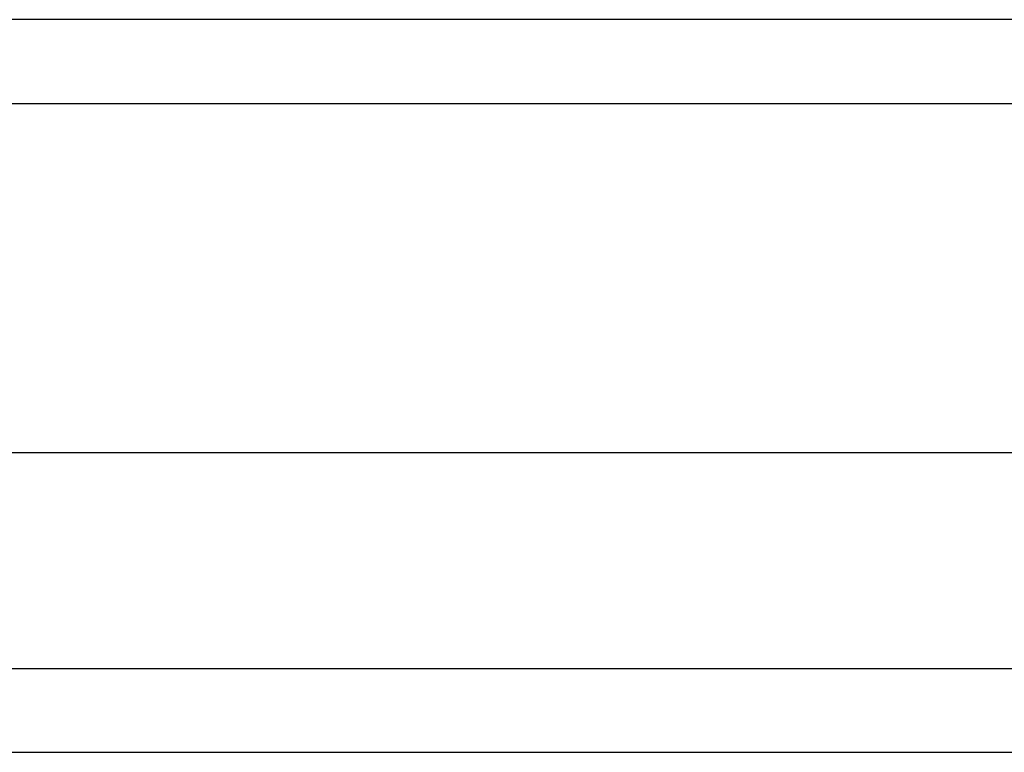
# Model space of a CAD drawing. Header units: inches. Extents: x 12 to 235, y 17 to 142.
# Tile 61 of 117: x 112.007 to 113.17, y 109.793 to 110.659. Entities that reach past the tile are written whole.
import ezdxf

# ---------------------------------------------------------------- set-up
doc = ezdxf.new("R2010")
doc.units = ezdxf.units.IN
doc.header["$MEASUREMENT"] = 0
doc.layers.add('Visible Edges(ANSI)', color=7, linetype='Continuous', lineweight=25)
doc.layers.add('Visible Tangent Edges(ANSI)', color=7, linetype='Continuous', lineweight=25)

msp = doc.modelspace()

# ---------------------------------------------------------------- linework, layer by layer
at = {"layer": 'Visible Edges(ANSI)'}
for p, q in [((130.5181, 110.6594), (94.7161, 110.6594)), ((95.3257, 110.1476), (129.9084, 110.1476)), ((129.7199, 109.7932), (95.5142, 109.7932))]:
    msp.add_line(p, q, dxfattribs=at)
at = {"layer": 'Visible Tangent Edges(ANSI)'}
for p, q in [((94.7161, 110.5604), (130.5181, 110.5604)), ((95.3842, 109.8922), (129.8499, 109.8922))]:
    msp.add_line(p, q, dxfattribs=at)

doc.saveas('drawing.dxf')
